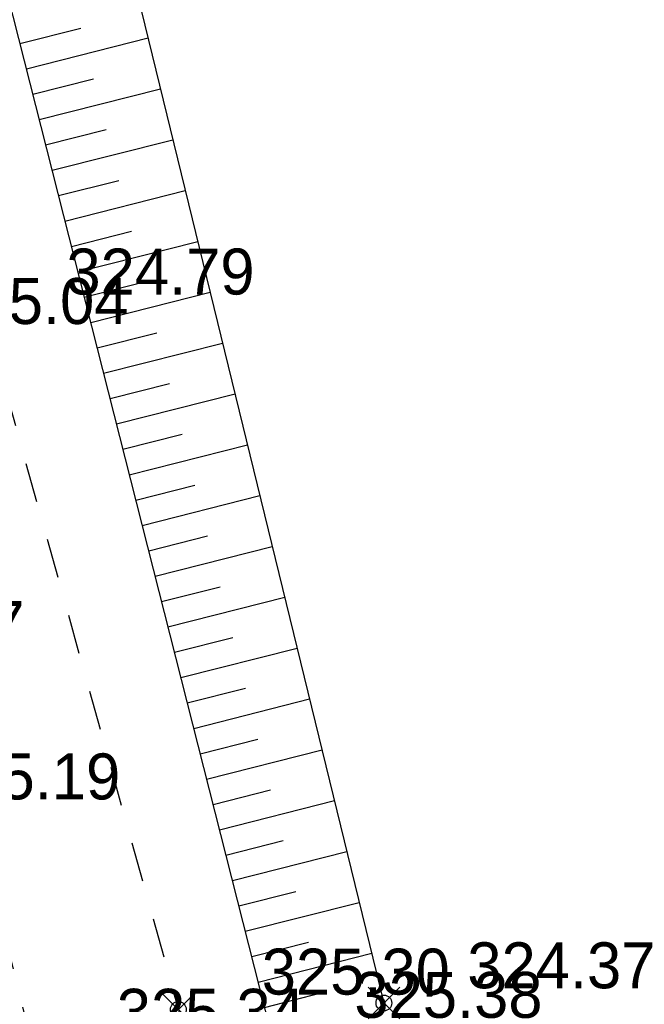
# Model space of a CAD drawing. Header units: metres. Extents: x 705573 to 711566, y 4301675 to 4311183.
# Tile 92 of 256: x 707637 to 707648, y 4308507 to 4308526. Entities that reach past the tile are written whole.
import ezdxf

# ---------------------------------------------------------------- set-up
doc = ezdxf.new("R2010")
doc.units = ezdxf.units.M
doc.header["$LTSCALE"] = 0.5
doc.header["$PDMODE"] = 35
doc.header["$PDSIZE"] = 0.3
doc.linetypes.add('Д_ТРОТ_ТРУБА', pattern=[3, 1.5, -1.5])
for name, color, linetype in [('(004) Точки рельефа', 7, 'Continuous'), ('(025) Дорога', 7, 'Continuous'), ('(035) Откосы', 7, 'Continuous')]:
    doc.layers.add(name, color=color, linetype=linetype)
doc.styles.add('D-431', font='txt')
doc.styles.get("Standard").update_dxf_attribs({"font": 'times.ttf'})
doc.dimstyles.new('300', dxfattribs={"dimscale": 0.5, "dimtxt": 1.25, "dimasz": 0.75, "dimexe": 0, "dimexo": 0, "dimgap": 0.5, "dimtad": 1, "dimdec": 1, "dimzin": 0, "dimdsep": 46, "dimtxsty": 'Standard', "dimblk": 'OBLIQUE', "dimcen": 0, "dimclrd": 256, "dimclre": 256, "dimclrt": 256, "dimadec": 1, "dimazin": 0, "dimtfac": 1, "dimtdec": 1, "dimtofl": 0, "dimtmove": 0, "dimatfit": 3, "dimfxl": 3, "dimtfill": 2, "dimtfillclr": 7, "dimtolj": 1, "dimtzin": 0, "dimlwd": 25, "dimlwe": -1, "dimarcsym": 0})

# ---------------------------------------------------------------- blocks, each defined once
blk = doc.blocks.new('_Oblique')
at = {"color": 0, "linetype": 'ByBlock', "lineweight": -2}
blk.add_line((-0.5, -0.5), (0.5, 0.5), dxfattribs=at)
blk = doc.blocks.new('*D151')
at = {"transparency": 16777216}
for p, q in [((707632.351, 4308509.997), (707633.326, 4308510.273)), ((707639.109, 4308486.05), (707640.085, 4308486.325))]:
    blk.add_line(p, q, dxfattribs=at)
at = {"lineweight": 25, "transparency": 16777216}
blk.add_line((707633.326, 4308510.273), (707640.085, 4308486.325), dxfattribs=at)
at = {"layer": 'Defpoints', "color": 0, "transparency": 16777216}
for p in [(707632.351, 4308509.997), (707640.085, 4308486.325), (707639.109, 4308486.05)]:
    blk.add_point(p, dxfattribs=at)
at = {"lineweight": 25, "transparency": 16777216, "xscale": 0.375, "yscale": 0.375, "zscale": 0.375}
for p, rotation in [((707633.326, 4308510.273), 105.7599447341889), ((707640.085, 4308486.325), 285.7599447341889)]:
    blk.add_blockref('_Oblique', p, dxfattribs=dict(at, rotation=rotation))
at = {"lineweight": 30, "transparency": 16777216, "insert": (707637.247, 4308498.452), "char_height": 0.625, "attachment_point": 5, "rotation": 285.7599, "bg_fill": 1, "box_fill_scale": 1.1, "bg_fill_color": 7, "bg_fill_true_color": 16777215, "bg_fill_transparency": 0}
blk.add_mtext('\\A1;24.9', dxfattribs=at)

msp = doc.modelspace()

# ---------------------------------------------------------------- linework, layer by layer
at = {"layer": '(025) Дорога', "linetype": 'Д_ТРОТ_ТРУБА', "flags": 128}
for points, elevation in [([(707616.102, 4308595.94), (707625.383, 4308563.154), (707632.154, 4308533.874), (707639.587, 4308507.228), (707646.578, 4308474.963)], 325.249), ([(707644.238, 4308474.392), (707636.829, 4308506.466), (707630.117, 4308533.517), (707623.247, 4308562.114), (707613.834, 4308595.307)], 325.407)]:
    msp.add_lwpolyline(points, dxfattribs=dict(at, elevation=elevation))
at = {"layer": '(035) Откосы'}
for p, q in [((707636.572, 4308525.613, 325.379), (707637.732, 4308525.907, 325.379)), ((707636.695, 4308525.13, 325.379), (707639.01, 4308525.718, 325.379)), ((707636.817, 4308524.648, 325.379), (707637.972, 4308524.941, 325.379)), ((707636.94, 4308524.165, 325.379), (707639.246, 4308524.75, 325.379)), ((707637.062, 4308523.682, 325.379), (707638.213, 4308523.974, 325.379)), ((707637.185, 4308523.199, 325.379), (707639.482, 4308523.782, 325.379)), ((707637.307, 4308522.717, 325.379), (707638.454, 4308523.008, 325.379)), ((707637.43, 4308522.234, 325.379), (707639.719, 4308522.815, 325.379)), ((707637.552, 4308521.751, 325.379), (707638.695, 4308522.041, 325.379)), ((707637.675, 4308521.268, 325.379), (707639.955, 4308521.847, 325.379)), ((707637.797, 4308520.786, 325.379), (707638.935, 4308521.075, 325.379)), ((707637.92, 4308520.303, 325.379), (707640.192, 4308520.879, 325.379)), ((707638.042, 4308519.82, 325.379), (707639.176, 4308520.108, 325.379)), ((707638.164, 4308519.337, 325.379), (707640.428, 4308519.912, 325.379)), ((707638.287, 4308518.855, 325.379), (707639.417, 4308519.141, 325.379)), ((707638.409, 4308518.372, 325.379), (707640.665, 4308518.944, 325.379)), ((707638.532, 4308517.889, 325.379), (707639.657, 4308518.175, 325.379)), ((707638.654, 4308517.406, 325.379), (707640.901, 4308517.976, 325.379)), ((707638.777, 4308516.924, 325.379), (707639.898, 4308517.208, 325.379)), ((707638.899, 4308516.441, 325.379), (707641.137, 4308517.009, 325.379)), ((707639.022, 4308515.958, 325.379), (707640.139, 4308516.242, 325.379)), ((707639.144, 4308515.475, 325.379), (707641.374, 4308516.041, 325.379)), ((707639.267, 4308514.993, 325.379), (707640.379, 4308515.275, 325.379)), ((707639.389, 4308514.51, 325.379), (707641.61, 4308515.073, 325.379)), ((707639.512, 4308514.027, 325.379), (707640.62, 4308514.308, 325.379)), ((707639.634, 4308513.544, 325.379), (707641.847, 4308514.106, 325.379)), ((707639.757, 4308513.062, 325.379), (707640.861, 4308513.342, 325.379)), ((707639.879, 4308512.579, 325.379), (707642.083, 4308513.138, 325.379)), ((707640.002, 4308512.096, 325.379), (707641.101, 4308512.375, 325.379)), ((707640.124, 4308511.613, 325.379), (707642.319, 4308512.17, 325.379)), ((707640.247, 4308511.131, 325.379), (707641.342, 4308511.409, 325.379)), ((707640.369, 4308510.648, 325.379), (707642.556, 4308511.203, 325.379)), ((707640.492, 4308510.165, 325.379), (707641.583, 4308510.442, 325.379)), ((707640.614, 4308509.682, 325.379), (707642.792, 4308510.235, 325.379)), ((707640.737, 4308509.2, 325.379), (707641.824, 4308509.476, 325.379)), ((707640.859, 4308508.717, 325.379), (707643.029, 4308509.267, 325.379)), ((707640.982, 4308508.234, 325.379), (707642.064, 4308508.509, 325.379)), ((707641.104, 4308507.751, 325.379), (707643.265, 4308508.3, 325.379)), ((707641.227, 4308507.269, 325.379), (707642.305, 4308507.542, 325.379))]:
    msp.add_line(p, q, dxfattribs=at)
at = {"layer": '(035) Откосы', "flags": 128}
for points, elevation in [([(707641.349, 4308506.786), (707634.199, 4308534.967), (707627.052, 4308562.273), (707616.727, 4308597.627)], 325.379), ([(707619.656, 4308597.586), (707629.246, 4308562.731), (707636.748, 4308534.974), (707643.497, 4308507.351)], 324.354)]:
    msp.add_lwpolyline(points, dxfattribs=dict(at, elevation=elevation))
at = {"color": 0, "linetype": 'ByBlock', "lineweight": -2, "transparency": 16777216}
for p in [(707639.587, 4308507.228, 325.304), (707643.497, 4308507.351, 324.367)]:
    msp.add_point(p, dxfattribs=at)

# ---------------------------------------------------------------- texts
at = {"layer": '(004) Точки рельефа', "style": 'D-431'}
for s, p in [('324.79', (707637.457, 4308520.835, 324.795)), ('325.04', (707635.059, 4308520.274, 325.038)), ('325.27', (707633.082, 4308514.129, 325.268)), ('325.19', (707634.902, 4308511.226, 325.191)), ('324.37', (707645.083, 4308507.631, 324.367)), ('325.30', (707641.173, 4308507.511, 325.304)), ('325.38', (707642.935, 4308507.069, 325.379)), ('325.34', (707638.415, 4308506.747, 325.342))]:
    msp.add_text(s, height=0.875, dxfattribs=at).set_placement(p)

# ---------------------------------------------------------------- dimensions: what is measured, and where the dimension line sits
at = {"color": 4, "lineweight": 30}
dim = msp.add_linear_dim(base=(707640.085, 4308486.325, 2.203), p1=(707632.351, 4308509.997, 2.203), p2=(707639.109, 4308486.05, 2.203), angle=105.7599, dimstyle='300', override={"dimtmove": 1}, dxfattribs=at)
dim.commit()
dim.dimension.update_dxf_attribs({"geometry": '*D151', "text_midpoint": (707637.247, 4308498.452, 2.203)})

doc.saveas('drawing.dxf')
